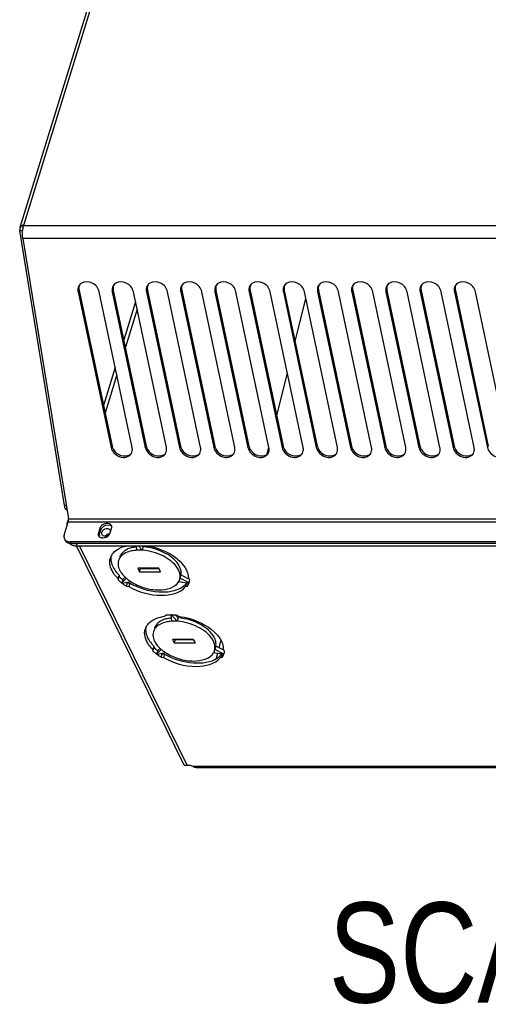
# Model space of a CAD drawing. Header units: millimetres. Extents: x 0 to 594, y 0 to 420.
# Tile 19 of 40: x 505 to 521, y 107 to 141. Entities that reach past the tile are written whole.
import ezdxf

# ---------------------------------------------------------------- set-up
doc = ezdxf.new("R2010")
doc.units = ezdxf.units.MM
doc.header["$LTSCALE"] = 32.67
doc.layers.get('0').update_dxf_attribs({"linetype": 'CONTINUOUS'})
doc.layers.add('02___PRT_ALL_AXES', color=7, linetype='CONTINUOUS')
doc.layers.add('ROUNDS', color=7, linetype='CONTINUOUS')
doc.styles.get("Standard").update_dxf_attribs({"font": 'txt', "width": 0.8})

msp = doc.modelspace()

# ---------------------------------------------------------------- linework, layer by layer
at = {"color": 9, "linetype": 'CONTINUOUS'}
for p, q in [((505.2017, 134.2194), (510.0382, 149.8702)), ((536.7117, 134.1918), (505.1932, 134.1918)), ((536.7082, 133.7518), (505.167, 133.7518)), ((507.1017, 131.8915), (507.1359, 131.9393)), ((508.2991, 131.8915), (508.3333, 131.9393)), ((509.4964, 131.8915), (509.5306, 131.9393)), ((510.6938, 131.8915), (510.728, 131.9393)), ((511.8912, 131.8915), (511.9254, 131.9393)), ((513.0886, 131.8915), (513.1228, 131.9393)), ((514.286, 131.8915), (514.3202, 131.9393)), ((515.4833, 131.8915), (515.5175, 131.9393)), ((516.6807, 131.8915), (516.7149, 131.9393)), ((517.8781, 131.8915), (517.9123, 131.9393)), ((519.0755, 131.8915), (519.1097, 131.9393)), ((520.2729, 131.8915), (520.3071, 131.9393)), ((508.2562, 126.4462), (508.2904, 126.494)), ((509.4536, 126.4462), (509.4878, 126.494)), ((510.6509, 126.4462), (510.6851, 126.494)), ((511.8483, 126.4462), (511.8825, 126.494)), ((513.0457, 126.4462), (513.0799, 126.494)), ((514.2431, 126.4462), (514.2773, 126.494)), ((515.4405, 126.4462), (515.4747, 126.494)), ((516.6378, 126.4462), (516.672, 126.494)), ((517.8352, 126.4462), (517.8694, 126.494)), ((519.0326, 126.4462), (519.0668, 126.494)), ((520.23, 126.4462), (520.2642, 126.494)), ((521.4274, 126.4462), (521.4616, 126.494)), ((506.7077, 123.7718), (506.7365, 123.7718)), ((506.7569, 123.8379), (539.2682, 123.8379)), ((506.7663, 123.9479), (539.2662, 123.9479)), ((507.8122, 123.4559), (507.8427, 123.3938)), ((507.8606, 123.6126), (507.8911, 123.5504)), ((507.1516, 122.9872), (510.9173, 115.3135)), ((508.6311, 121.7029), (508.6456, 121.6921)), ((510.9814, 121.6921), (510.9853, 121.7029)), ((510.3676, 120.5817), (510.3492, 120.5817)), ((509.8512, 119.2164), (509.8657, 119.2057)), ((512.2016, 119.2057), (512.2055, 119.2164)), ((543.4435, 115.2849), (511.1169, 115.2849))]:
    msp.add_line(p, q, dxfattribs=at)
at = {"color": 3, "linetype": 'CONTINUOUS'}
for p, q in [((505.0716, 134.1541), (509.9076, 149.8031)), ((505.0592, 134.1138), (505.0561, 134.0381)), ((505.1932, 134.1918), (505.2017, 134.2194)), ((505.167, 133.7518), (506.7663, 123.9479)), ((507.1017, 131.8915), (508.2562, 126.4462)), ((508.993, 126.4462), (507.8385, 131.8915)), ((508.2991, 131.8915), (509.4536, 126.4462)), ((510.1904, 126.4462), (509.0359, 131.8915)), ((509.4964, 131.8915), (510.6509, 126.4462)), ((511.3878, 126.4462), (510.2333, 131.8915)), ((510.6938, 131.8915), (511.8483, 126.4462)), ((512.5852, 126.4462), (511.4307, 131.8915)), ((511.8912, 131.8915), (513.0457, 126.4462)), ((513.7825, 126.4462), (512.628, 131.8915)), ((513.0886, 131.8915), (514.2431, 126.4462)), ((514.9799, 126.4462), (513.8254, 131.8915)), ((514.286, 131.8915), (515.4405, 126.4462)), ((516.1773, 126.4462), (515.0228, 131.8915)), ((515.4833, 131.8915), (516.6378, 126.4462)), ((517.3747, 126.4462), (516.2202, 131.8915)), ((516.6807, 131.8915), (517.8352, 126.4462)), ((518.5721, 126.4462), (517.4176, 131.8915)), ((517.8781, 131.8915), (519.0326, 126.4462)), ((519.7694, 126.4462), (518.6149, 131.8915)), ((519.0755, 131.8915), (520.23, 126.4462)), ((520.9668, 126.4462), (519.8123, 131.8915)), ((520.2729, 131.8915), (521.4274, 126.4462)), ((522.1642, 126.4462), (521.0097, 131.8915)), ((507.8606, 123.6126), (507.8122, 123.4559)), ((508.2266, 123.4559), (508.2751, 123.6126)), ((510.7988, 115.3563), (507.0587, 122.9778)), ((509.1366, 122.9872), (509.1497, 122.8475)), ((509.3433, 122.8475), (509.2193, 122.9872)), ((509.1877, 122.2165), (509.2487, 122.0922)), ((509.9246, 122.2165), (509.1877, 122.2165)), ((509.2487, 122.0922), (509.9856, 122.0922)), ((509.9856, 122.0922), (509.9246, 122.2165)), ((508.4974, 121.8607), (508.5022, 121.8094)), ((508.7911, 121.8644), (508.6311, 121.7029)), ((508.6456, 121.6921), (508.9434, 121.7512)), ((510.6255, 121.7512), (510.9814, 121.6921)), ((510.9853, 121.7029), (510.6668, 121.8644)), ((511.0097, 121.8094), (510.9642, 121.8607)), ((510.9853, 121.7029), (510.9911, 121.7203)), ((508.792, 121.594), (508.8748, 121.5803)), ((510.8619, 121.5803), (510.9312, 121.594)), ((510.1784, 120.5732), (510.1411, 120.5356)), ((510.3492, 120.5817), (510.3699, 120.361)), ((510.5635, 120.361), (510.3676, 120.5817)), ((510.6209, 120.5356), (510.5468, 120.5732)), ((510.4079, 119.7301), (510.4689, 119.6057)), ((511.1447, 119.7301), (510.4079, 119.7301)), ((510.4689, 119.6057), (511.2057, 119.6057)), ((511.2057, 119.6057), (511.1447, 119.7301)), ((509.7175, 119.3742), (509.7223, 119.3229)), ((510.0113, 119.3779), (509.8512, 119.2164)), ((509.8657, 119.2057), (510.1636, 119.2648)), ((511.8457, 119.2648), (512.2016, 119.2057)), ((512.2055, 119.2164), (511.887, 119.3779)), ((512.2299, 119.3229), (512.1843, 119.3742)), ((512.2055, 119.2164), (512.2113, 119.2339)), ((510.0122, 119.1076), (510.095, 119.0939)), ((512.0821, 119.0939), (512.1513, 119.1076)), ((511.2205, 115.2416), (543.4367, 115.2416))]:
    msp.add_line(p, q, dxfattribs=at)
at = {"color": 7, "linetype": 'CONTINUOUS'}
for p, q in [((505.0561, 134.0381), (505.1497, 134.035)), ((505.1547, 134.0843), (505.1497, 134.035)), ((505.1504, 134.2139), (505.1817, 134.1809)), ((507.1359, 131.9393), (508.2904, 126.494)), ((508.3333, 131.9393), (509.4878, 126.494)), ((509.5306, 131.9393), (510.6851, 126.494)), ((510.728, 131.9393), (511.8825, 126.494)), ((511.9254, 131.9393), (513.0799, 126.494)), ((513.1228, 131.9393), (514.2773, 126.494)), ((514.3202, 131.9393), (515.4747, 126.494)), ((515.5175, 131.9393), (516.672, 126.494)), ((516.7149, 131.9393), (517.8694, 126.494)), ((517.9123, 131.9393), (519.0668, 126.494)), ((519.1097, 131.9393), (520.2642, 126.494)), ((520.3071, 131.9393), (521.4616, 126.494)), ((507.8911, 123.5504), (507.8427, 123.3938)), ((509.3796, 122.965), (509.3606, 122.9864)), ((509.3796, 122.965), (509.3433, 122.8475)), ((508.5337, 121.9782), (508.4974, 121.8607)), ((508.5337, 121.9782), (508.5385, 121.9269)), ((509.2487, 122.0922), (509.285, 122.2097)), ((509.285, 122.2097), (509.9246, 122.2097)), ((510.7031, 121.9819), (510.6668, 121.8644)), ((510.9597, 121.8518), (510.7031, 121.9819)), ((508.5022, 121.8094), (508.5385, 121.9269)), ((508.6674, 121.8204), (508.6311, 121.7029)), ((508.7507, 121.9044), (508.6674, 121.8204)), ((508.792, 121.594), (508.8284, 121.7115)), ((508.8284, 121.7115), (508.9111, 121.6978)), ((508.9111, 121.6978), (508.8748, 121.5803)), ((510.8982, 121.6978), (510.8619, 121.5803)), ((510.9312, 121.594), (510.9632, 121.6977)), ((510.5998, 120.4785), (510.5138, 120.5754)), ((510.5998, 120.4785), (510.5635, 120.361)), ((510.4689, 119.6057), (510.5052, 119.7232)), ((510.5052, 119.7232), (511.1447, 119.7232)), ((509.7538, 119.4917), (509.7175, 119.3742)), ((509.7223, 119.3229), (509.7586, 119.4404)), ((509.7538, 119.4917), (509.7586, 119.4404)), ((509.8875, 119.3339), (509.8512, 119.2164)), ((509.9709, 119.418), (509.8875, 119.3339)), ((510.0122, 119.1076), (510.0485, 119.2251)), ((510.0485, 119.2251), (510.1313, 119.2114)), ((510.1313, 119.2114), (510.095, 119.0939)), ((511.9233, 119.4954), (511.887, 119.3779)), ((512.1798, 119.3654), (511.9233, 119.4954)), ((512.1184, 119.2114), (512.0821, 119.0939)), ((512.1513, 119.1076), (512.1834, 119.2113))]:
    msp.add_line(p, q, dxfattribs=at)
at = {"color": 3, "linetype": 'CONTINUOUS'}
for centre, radius, start, end in [((505.9565, 133.9484), 0.8016, 167.21908, 169.76674), ((507.4359, 131.9625), 0.3417, 183.94939, 192.00498), ((507.3584, 131.9712), 0.2628, 137.39767, 144.38779), ((508.6333, 131.9625), 0.3417, 183.94939, 192.00498), ((508.5558, 131.9712), 0.2628, 137.39767, 144.38779), ((509.8307, 131.9625), 0.3417, 183.94939, 192.00498), ((509.7531, 131.9712), 0.2628, 137.39767, 144.38779), ((511.0281, 131.9625), 0.3417, 183.94939, 192.00498), ((510.9505, 131.9712), 0.2628, 137.39767, 144.38779), ((512.2255, 131.9625), 0.3417, 183.94939, 192.00498), ((512.1479, 131.9712), 0.2628, 137.39767, 144.38779), ((513.4228, 131.9625), 0.3417, 183.94939, 192.00498), ((513.3453, 131.9712), 0.2628, 137.39767, 144.38779), ((514.6202, 131.9625), 0.3417, 183.94939, 192.00498), ((514.5426, 131.9712), 0.2628, 137.39767, 144.38779), ((515.8176, 131.9625), 0.3417, 183.94939, 192.00498), ((515.74, 131.9712), 0.2628, 137.39767, 144.38779), ((517.015, 131.9625), 0.3417, 183.94939, 192.00498), ((516.9374, 131.9712), 0.2628, 137.39767, 144.38779), ((518.2124, 131.9625), 0.3417, 183.94939, 192.00498), ((518.1348, 131.9712), 0.2628, 137.39767, 144.38779), ((519.4097, 131.9625), 0.3417, 183.94939, 192.00498), ((519.3322, 131.9712), 0.2628, 137.39767, 144.38779), ((520.6071, 131.9625), 0.3417, 183.94939, 192.00498), ((520.5295, 131.9712), 0.2628, 137.39767, 144.38779), ((508.7381, 126.3652), 0.2606, 324.40032, 330.46002), ((509.9354, 126.3652), 0.2606, 324.40032, 330.46002), ((511.1328, 126.3652), 0.2606, 324.40032, 330.46002), ((512.3302, 126.3652), 0.2606, 324.40032, 330.46002), ((513.5276, 126.3652), 0.2606, 324.40032, 330.46002), ((514.725, 126.3652), 0.2606, 324.40032, 330.46002), ((515.9223, 126.3652), 0.2606, 324.40032, 330.46002), ((517.1197, 126.3652), 0.2606, 324.40032, 330.46002), ((518.3171, 126.3652), 0.2606, 324.40032, 330.46002), ((519.5145, 126.3652), 0.2606, 324.40032, 330.46002), ((520.7119, 126.3652), 0.2606, 324.40032, 330.46002), ((508.1633, 123.6594), 0.1187, 9.98167, 40.99474), ((507.9264, 123.4096), 0.1212, 190.04187, 192.96144), ((507.9237, 123.4089), 0.1183, 192.92998, 222.87029), ((507.9542, 123.4563), 0.1754, 248.4694, 253.73834), ((508.6899, 122.4296), 0.482, 148.07809, 157.00944), ((508.6769, 122.4354), 0.4679, 157.04729, 162.81791), ((508.9113, 122.3503), 0.4186, 139.32843, 144.6713), ((510.2295, 121.9325), 0.4439, 6.32784, 9.4811), ((509.4463, 122.8241), 1.3523, 222.41309, 224.30608), ((509.4858, 122.8626), 1.4074, 224.30059, 225.38617), ((509.6255, 123.0401), 1.6663, 227.61191, 230.45099), ((509.692, 123.1199), 1.7702, 230.43548, 231.73984), ((509.722, 123.1578), 1.8185, 231.73649, 232.30665), ((509.7434, 123.1855), 1.8536, 232.3074, 233.12101), ((509.8119, 123.2788), 1.9692, 233.68143, 236.21849), ((509.8705, 123.3659), 2.0742, 236.20961, 237.76444), ((509.5915, 122.8011), 1.2322, 226.68547, 229.48775), ((509.9031, 123.4173), 2.1351, 237.76092, 238.64227), ((510.5064, 121.8744), 0.5089, 326.57378, 332.83251), ((510.5208, 121.8667), 0.4926, 332.8572, 335.91686), ((510.5268, 121.8641), 0.486, 335.91716, 339.2781), ((510.5299, 121.8628), 0.4827, 342.82927, 347.12135), ((510.5258, 121.8638), 0.4869, 347.12193, 350.11705), ((510.5187, 121.865), 0.4941, 350.11905, 353.53762), ((510.3557, 118.7247), 1.857, 90.2004, 95.47993), ((510.3576, 118.4995), 2.0822, 87.28085, 89.7253), ((510.3533, 118.4016), 2.1801, 85.78216, 87.2885), ((510.3493, 118.3461), 2.2358, 84.93274, 85.78519), ((509.8971, 119.9489), 0.4679, 157.04729, 162.81791), ((509.91, 119.9431), 0.482, 148.07809, 157.00944), ((510.1315, 119.8638), 0.4186, 139.32843, 144.6713), ((510.6664, 120.3377), 1.3523, 222.41309, 224.30608), ((510.706, 120.3761), 1.4074, 224.30059, 225.38617), ((510.8456, 120.5536), 1.6663, 227.61191, 230.45099), ((510.9122, 120.6334), 1.7702, 230.43548, 231.73984), ((510.9422, 120.6713), 1.8185, 231.73649, 232.30665), ((510.9636, 120.6991), 1.8536, 232.3074, 233.12101), ((511.032, 120.7923), 1.9692, 233.68143, 236.21849), ((510.8117, 120.3147), 1.2322, 226.68547, 229.48775), ((511.4497, 119.4461), 0.4439, 6.32784, 9.4811), ((511.747, 119.3776), 0.486, 335.91716, 339.2781), ((511.7501, 119.3764), 0.4827, 342.82927, 347.12135), ((511.746, 119.3773), 0.4869, 347.12193, 350.11705), ((511.7389, 119.3786), 0.4941, 350.11905, 353.53762), ((511.0907, 120.8794), 2.0742, 236.20961, 237.76444), ((511.1233, 120.9309), 2.1351, 237.76092, 238.64227), ((511.7266, 119.3879), 0.5089, 326.57378, 332.83251), ((511.741, 119.3803), 0.4926, 332.8572, 335.91686)]:
    msp.add_arc(centre, radius, start, end, dxfattribs=at)
at = {"color": 7, "linetype": 'CONTINUOUS'}
for centre, radius, start, end in [((508.6471, 126.5699), 0.3647, 192.00221, 196.8569), ((509.8445, 126.5699), 0.3647, 192.00221, 196.8569), ((511.0419, 126.5699), 0.3647, 192.00221, 196.8569), ((512.2393, 126.5699), 0.3647, 192.00221, 196.8569), ((513.4366, 126.5699), 0.3647, 192.00221, 196.8569), ((514.634, 126.5699), 0.3647, 192.00221, 196.8569), ((515.8314, 126.5699), 0.3647, 192.00221, 196.8569), ((517.0288, 126.5699), 0.3647, 192.00221, 196.8569), ((518.2262, 126.5699), 0.3647, 192.00221, 196.8569), ((519.4235, 126.5699), 0.3647, 192.00221, 196.8569), ((520.6209, 126.5699), 0.3647, 192.00221, 196.8569), ((509.2776, 121.3111), 1.657, 86.03363, 86.46978), ((508.7298, 122.5506), 0.4846, 172.26969, 176.92253), ((509.4638, 122.9231), 1.3259, 219.93613, 225.4531), ((510.2273, 122.0431), 0.483, 9.53775, 15.99768), ((509.6218, 123.113), 1.6064, 227.59222, 228.02754), ((509.6505, 123.145), 1.6494, 228.03128, 229.32164), ((509.6892, 123.19), 1.7088, 229.32051, 230.43418), ((509.7507, 123.2651), 1.8058, 230.44856, 233.13648), ((509.9424, 123.5396), 2.1408, 237.99905, 238.64159), ((509.9743, 123.5682), 2.1514, 240.38528, 240.53623), ((509.9808, 123.5797), 2.1647, 240.53641, 240.86399), ((510.4298, 122.068), 0.5971, 311.67923, 317.42468), ((510.4671, 122.0334), 0.5463, 317.44713, 322.09556), ((510.4978, 118.8247), 1.657, 86.03363, 86.46978), ((509.95, 120.0641), 0.4846, 172.26969, 176.92253), ((510.6839, 120.4366), 1.3259, 219.93613, 225.4531), ((511.4475, 119.5567), 0.483, 9.53775, 15.99768), ((510.842, 120.6265), 1.6064, 227.59222, 228.02754), ((510.8707, 120.6586), 1.6494, 228.03128, 229.32164), ((510.9094, 120.7036), 1.7088, 229.32051, 230.43418), ((510.9709, 120.7787), 1.8058, 230.44856, 233.13648), ((511.1626, 121.0532), 2.1408, 237.99905, 238.64159), ((511.1944, 121.0817), 2.1514, 240.38528, 240.53623), ((511.201, 121.0933), 2.1647, 240.53641, 240.86399), ((511.6873, 119.547), 0.5463, 317.44713, 322.09556), ((511.65, 119.5815), 0.5971, 311.67923, 317.42468)]:
    msp.add_arc(centre, radius, start, end, dxfattribs=at)
at = {"color": 9, "linetype": 'CONTINUOUS'}
for centre, radius, start, end in [((509.6919, 122.9204), 1.388, 229.53506, 234.70145), ((509.7798, 123.0423), 1.5383, 234.65489, 237.06611), ((510.9121, 120.4339), 1.388, 229.53506, 234.70145), ((510.9999, 120.5558), 1.5383, 234.65489, 237.06611)]:
    msp.add_arc(centre, radius, start, end, dxfattribs=at)
at = {"color": 3, "linetype": 'CONTINUOUS'}
for points in [[(505.0908, 134.1691), (505.0767, 134.1533), (505.0655, 134.1341), (505.0592, 134.1138)], [(505.1504, 134.2139), (505.1283, 134.2027), (505.1073, 134.1877), (505.0908, 134.1691)], [(505.167, 133.7518), (505.1465, 133.863), (505.1475, 133.9796), (505.1676, 134.0908)], [(505.1747, 134.1257), (505.1798, 134.148), (505.1858, 134.1701), (505.1932, 134.1918)], [(507.0984, 132.0116), (507.0944, 131.9877), (507.0934, 131.9632), (507.095, 131.939)], [(507.1448, 132.1242), (507.1211, 132.0912), (507.1052, 132.0516), (507.0984, 132.0116)], [(507.2214, 132.1957), (507.2007, 132.1828), (507.1815, 132.167), (507.165, 132.149)], [(508.2958, 132.0116), (508.2918, 131.9877), (508.2907, 131.9632), (508.2924, 131.939)], [(508.3421, 132.1242), (508.3185, 132.0912), (508.3026, 132.0516), (508.2958, 132.0116)], [(508.4188, 132.1957), (508.3981, 132.1828), (508.3789, 132.167), (508.3623, 132.149)], [(509.4932, 132.0116), (509.4891, 131.9877), (509.4881, 131.9632), (509.4898, 131.939)], [(509.5395, 132.1242), (509.5159, 132.0912), (509.4999, 132.0516), (509.4932, 132.0116)], [(509.6161, 132.1957), (509.5954, 132.1828), (509.5762, 132.167), (509.5597, 132.149)], [(510.6906, 132.0116), (510.6865, 131.9877), (510.6855, 131.9632), (510.6872, 131.939)], [(510.7369, 132.1242), (510.7133, 132.0912), (510.6973, 132.0516), (510.6906, 132.0116)], [(510.8135, 132.1957), (510.7928, 132.1828), (510.7736, 132.167), (510.7571, 132.149)], [(511.8879, 132.0116), (511.8839, 131.9877), (511.8829, 131.9632), (511.8845, 131.939)], [(511.9343, 132.1242), (511.9107, 132.0912), (511.8947, 132.0516), (511.8879, 132.0116)], [(512.0109, 132.1957), (511.9902, 132.1828), (511.971, 132.167), (511.9545, 132.149)], [(513.0853, 132.0116), (513.0813, 131.9877), (513.0803, 131.9632), (513.0819, 131.939)], [(513.1317, 132.1242), (513.108, 132.0912), (513.0921, 132.0516), (513.0853, 132.0116)], [(513.2083, 132.1957), (513.1876, 132.1828), (513.1684, 132.167), (513.1519, 132.149)], [(514.2827, 132.0116), (514.2787, 131.9877), (514.2776, 131.9632), (514.2793, 131.939)], [(514.329, 132.1242), (514.3054, 132.0912), (514.2895, 132.0516), (514.2827, 132.0116)], [(514.4057, 132.1957), (514.385, 132.1828), (514.3658, 132.167), (514.3492, 132.149)], [(515.4801, 132.0116), (515.476, 131.9877), (515.475, 131.9632), (515.4767, 131.939)], [(515.5264, 132.1242), (515.5028, 132.0912), (515.4868, 132.0516), (515.4801, 132.0116)], [(515.603, 132.1957), (515.5823, 132.1828), (515.5631, 132.167), (515.5466, 132.149)], [(516.6775, 132.0116), (516.6734, 131.9877), (516.6724, 131.9632), (516.6741, 131.939)], [(516.7238, 132.1242), (516.7002, 132.0912), (516.6842, 132.0516), (516.6775, 132.0116)], [(516.8004, 132.1957), (516.7797, 132.1828), (516.7605, 132.167), (516.744, 132.149)], [(517.8748, 132.0116), (517.8708, 131.9877), (517.8698, 131.9632), (517.8714, 131.939)], [(517.9212, 132.1242), (517.8976, 132.0912), (517.8816, 132.0516), (517.8748, 132.0116)], [(517.9978, 132.1957), (517.9771, 132.1828), (517.9579, 132.167), (517.9414, 132.149)], [(519.0722, 132.0116), (519.0682, 131.9877), (519.0672, 131.9632), (519.0688, 131.939)], [(519.1186, 132.1242), (519.0949, 132.0912), (519.079, 132.0516), (519.0722, 132.0116)], [(519.1952, 132.1957), (519.1745, 132.1828), (519.1553, 132.167), (519.1388, 132.149)], [(520.2696, 132.0116), (520.2656, 131.9877), (520.2645, 131.9632), (520.2662, 131.939)], [(520.3159, 132.1242), (520.2923, 132.0912), (520.2764, 132.0516), (520.2696, 132.0116)], [(520.3926, 132.1957), (520.3718, 132.1828), (520.3527, 132.167), (520.3361, 132.149)], [(508.9963, 126.3261), (509.003, 126.3656), (509.0013, 126.407), (508.993, 126.4462)], [(510.1937, 126.3261), (510.2003, 126.3656), (510.1987, 126.407), (510.1904, 126.4462)], [(511.391, 126.3261), (511.3977, 126.3656), (511.3961, 126.407), (511.3878, 126.4462)], [(512.5884, 126.3261), (512.5951, 126.3656), (512.5935, 126.407), (512.5852, 126.4462)], [(513.7858, 126.3261), (513.7925, 126.3656), (513.7909, 126.407), (513.7825, 126.4462)], [(514.9832, 126.3261), (514.9899, 126.3656), (514.9882, 126.407), (514.9799, 126.4462)], [(516.1806, 126.3261), (516.1872, 126.3656), (516.1856, 126.407), (516.1773, 126.4462)], [(517.3779, 126.3261), (517.3846, 126.3656), (517.383, 126.407), (517.3747, 126.4462)], [(518.5753, 126.3261), (518.582, 126.3656), (518.5804, 126.407), (518.5721, 126.4462)], [(519.7727, 126.3261), (519.7794, 126.3656), (519.7778, 126.407), (519.7694, 126.4462)], [(520.9701, 126.3261), (520.9768, 126.3656), (520.9751, 126.407), (520.9668, 126.4462)], [(508.9648, 126.2367), (508.9803, 126.2642), (508.991, 126.2949), (508.9963, 126.3261)], [(510.1622, 126.2367), (510.1777, 126.2642), (510.1884, 126.2949), (510.1937, 126.3261)], [(511.3595, 126.2367), (511.3751, 126.2642), (511.3858, 126.2949), (511.391, 126.3261)], [(512.5569, 126.2367), (512.5725, 126.2642), (512.5832, 126.2949), (512.5884, 126.3261)], [(513.7543, 126.2367), (513.7699, 126.2642), (513.7805, 126.2949), (513.7858, 126.3261)], [(514.9517, 126.2367), (514.9672, 126.2642), (514.9779, 126.2949), (514.9832, 126.3261)], [(516.1491, 126.2367), (516.1646, 126.2642), (516.1753, 126.2949), (516.1806, 126.3261)], [(517.3464, 126.2367), (517.362, 126.2642), (517.3727, 126.2949), (517.3779, 126.3261)], [(518.5438, 126.2367), (518.5594, 126.2642), (518.5701, 126.2949), (518.5753, 126.3261)], [(519.7412, 126.2367), (519.7568, 126.2642), (519.7674, 126.2949), (519.7727, 126.3261)], [(520.9386, 126.2367), (520.9541, 126.2642), (520.9648, 126.2949), (520.9701, 126.3261)], [(506.7077, 123.7718), (506.6994, 123.7452), (506.6992, 123.7139), (506.7102, 123.6884)], [(506.7569, 123.8379), (506.7655, 123.861), (506.7688, 123.8863), (506.7689, 123.9109)], [(508.2751, 123.6126), (508.2817, 123.6341), (508.2841, 123.6579), (508.2801, 123.6801)], [(507.8122, 123.4559), (507.8055, 123.4344), (507.8032, 123.4107), (507.8071, 123.3885)], [(507.837, 123.3284), (507.8514, 123.3128), (507.8701, 123.3009), (507.8898, 123.2931)], [(507.9649, 123.2797), (508.0483, 123.2797), (508.1382, 123.3233), (508.19, 123.3885)], [(508.19, 123.3885), (508.2059, 123.4085), (508.2191, 123.4315), (508.2266, 123.4559)], [(507.905, 123.2879), (507.9244, 123.2822), (507.9448, 123.2797), (507.9649, 123.2797)], [(508.5698, 122.5923), (508.5468, 122.5597), (508.5284, 122.5232), (508.5166, 122.485)], [(508.5551, 122.1543), (508.5748, 122.1142), (508.5987, 122.0759), (508.6253, 122.0399)], [(508.6253, 122.0399), (508.6612, 121.9912), (508.7023, 121.9461), (508.7463, 121.9046)], [(510.6182, 122.1543), (510.6074, 122.1764), (510.5953, 122.1979), (510.5822, 122.2188)], [(510.6674, 122.0057), (510.6588, 122.0571), (510.6412, 122.1075), (510.6182, 122.1543)], [(510.6668, 121.8644), (510.674, 121.9027), (510.6751, 121.9426), (510.6708, 121.9815)], [(509.79, 120.1059), (509.7669, 120.0733), (509.7485, 120.0367), (509.7367, 119.9986)], [(509.7752, 119.6679), (509.7949, 119.6277), (509.8189, 119.5895), (509.8454, 119.5535)], [(509.8454, 119.5535), (509.8813, 119.5048), (509.9224, 119.4597), (509.9664, 119.4182)], [(511.8384, 119.6679), (511.8276, 119.69), (511.8154, 119.7115), (511.8023, 119.7323)], [(511.8876, 119.5192), (511.879, 119.5707), (511.8614, 119.621), (511.8384, 119.6679)], [(511.887, 119.3779), (511.8942, 119.4163), (511.8952, 119.4562), (511.8909, 119.495)], [(510.9173, 115.3135), (510.8957, 115.312), (510.8734, 115.3131), (510.8525, 115.3189)], [(511.2205, 115.2416), (511.1831, 115.2416), (511.1476, 115.2636), (511.1169, 115.2849)]]:
    msp.add_open_spline(points, degree=3, dxfattribs=at)
for points, knots in [([(505.1667, 134.2169), (505.1643, 134.2164), (505.1598, 134.2151), (505.1556, 134.213), (505.1537, 134.2118)], [0, 0, 0, 0, 0.5155872, 1, 1, 1, 1]), ([(505.2017, 134.2194), (505.1957, 134.2194), (505.1839, 134.2194), (505.1722, 134.2182), (505.1667, 134.2169)], [0, 0, 0, 0, 0.5163846, 1, 1, 1, 1]), ([(507.8385, 131.8915), (507.8114, 132.0196), (507.6269, 132.2436), (507.3256, 132.2607), (507.2214, 132.1957)], [0, 0, 0, 0, 0.5161162, 1, 1, 1, 1]), ([(509.0359, 131.8915), (509.0087, 132.0196), (508.8242, 132.2436), (508.523, 132.2607), (508.4188, 132.1957)], [0, 0, 0, 0, 0.5161162, 1, 1, 1, 1]), ([(510.2333, 131.8915), (510.2061, 132.0196), (510.0216, 132.2436), (509.7204, 132.2607), (509.6161, 132.1957)], [0, 0, 0, 0, 0.5161162, 1, 1, 1, 1]), ([(511.4307, 131.8915), (511.4035, 132.0196), (511.219, 132.2436), (510.9177, 132.2607), (510.8135, 132.1957)], [0, 0, 0, 0, 0.5161162, 1, 1, 1, 1]), ([(512.628, 131.8915), (512.6009, 132.0196), (512.4164, 132.2436), (512.1151, 132.2607), (512.0109, 132.1957)], [0, 0, 0, 0, 0.5161162, 1, 1, 1, 1]), ([(513.8254, 131.8915), (513.7983, 132.0196), (513.6138, 132.2436), (513.3125, 132.2607), (513.2083, 132.1957)], [0, 0, 0, 0, 0.5161162, 1, 1, 1, 1]), ([(515.0228, 131.8915), (514.9956, 132.0196), (514.8111, 132.2436), (514.5099, 132.2607), (514.4057, 132.1957)], [0, 0, 0, 0, 0.5161162, 1, 1, 1, 1]), ([(516.2202, 131.8915), (516.193, 132.0196), (516.0085, 132.2436), (515.7073, 132.2607), (515.603, 132.1957)], [0, 0, 0, 0, 0.5161162, 1, 1, 1, 1]), ([(517.4176, 131.8915), (517.3904, 132.0196), (517.2059, 132.2436), (516.9046, 132.2607), (516.8004, 132.1957)], [0, 0, 0, 0, 0.5161162, 1, 1, 1, 1]), ([(518.6149, 131.8915), (518.5878, 132.0196), (518.4033, 132.2436), (518.102, 132.2607), (517.9978, 132.1957)], [0, 0, 0, 0, 0.5161162, 1, 1, 1, 1]), ([(519.8123, 131.8915), (519.7852, 132.0196), (519.6007, 132.2436), (519.2994, 132.2607), (519.1952, 132.1957)], [0, 0, 0, 0, 0.5161162, 1, 1, 1, 1]), ([(521.0097, 131.8915), (520.9825, 132.0196), (520.798, 132.2436), (520.4968, 132.2607), (520.3926, 132.1957)], [0, 0, 0, 0, 0.5161162, 1, 1, 1, 1]), ([(508.2562, 126.4462), (508.2873, 126.2995), (508.4811, 126.1053), (508.7804, 126.08), (508.9117, 126.1601), (508.9499, 126.2135)], [0, 0, 0, 0, 0.517889, 0.7732392, 1, 1, 1, 1]), ([(509.4536, 126.4462), (509.4847, 126.2995), (509.6785, 126.1053), (509.9778, 126.08), (510.1091, 126.1601), (510.1473, 126.2135)], [0, 0, 0, 0, 0.517889, 0.7732392, 1, 1, 1, 1]), ([(510.6509, 126.4462), (510.6821, 126.2995), (510.8758, 126.1053), (511.1752, 126.08), (511.3065, 126.1601), (511.3447, 126.2135)], [0, 0, 0, 0, 0.517889, 0.7732392, 1, 1, 1, 1]), ([(511.8483, 126.4462), (511.8794, 126.2995), (512.0732, 126.1053), (512.3726, 126.08), (512.5038, 126.1601), (512.5421, 126.2135)], [0, 0, 0, 0, 0.517889, 0.7732392, 1, 1, 1, 1]), ([(513.0457, 126.4462), (513.0768, 126.2995), (513.2706, 126.1053), (513.57, 126.08), (513.7012, 126.1601), (513.7395, 126.2135)], [0, 0, 0, 0, 0.517889, 0.7732392, 1, 1, 1, 1]), ([(514.2431, 126.4462), (514.2742, 126.2995), (514.468, 126.1053), (514.7673, 126.08), (514.8986, 126.1601), (514.9368, 126.2135)], [0, 0, 0, 0, 0.517889, 0.7732392, 1, 1, 1, 1]), ([(515.4405, 126.4462), (515.4716, 126.2995), (515.6654, 126.1053), (515.9647, 126.08), (516.096, 126.1601), (516.1342, 126.2135)], [0, 0, 0, 0, 0.517889, 0.7732392, 1, 1, 1, 1]), ([(516.6378, 126.4462), (516.669, 126.2995), (516.8627, 126.1053), (517.1621, 126.08), (517.2934, 126.1601), (517.3316, 126.2135)], [0, 0, 0, 0, 0.517889, 0.7732392, 1, 1, 1, 1]), ([(517.8352, 126.4462), (517.8663, 126.2995), (518.0601, 126.1053), (518.3595, 126.08), (518.4907, 126.1601), (518.529, 126.2135)], [0, 0, 0, 0, 0.517889, 0.7732392, 1, 1, 1, 1]), ([(519.0326, 126.4462), (519.0637, 126.2995), (519.2575, 126.1053), (519.5569, 126.08), (519.6881, 126.1601), (519.7264, 126.2135)], [0, 0, 0, 0, 0.517889, 0.7732392, 1, 1, 1, 1]), ([(520.23, 126.4462), (520.2611, 126.2995), (520.4549, 126.1053), (520.7542, 126.08), (520.8855, 126.1601), (520.9237, 126.2135)], [0, 0, 0, 0, 0.517889, 0.7732392, 1, 1, 1, 1]), ([(521.4274, 126.4462), (521.4585, 126.2995), (521.6523, 126.1053), (521.9516, 126.08), (522.0829, 126.1601), (522.1211, 126.2135)], [0, 0, 0, 0, 0.517889, 0.7732392, 1, 1, 1, 1]), ([(506.7689, 123.9109), (506.769, 123.9173), (506.7686, 123.9296), (506.7672, 123.9419), (506.7663, 123.9479)], [0, 0, 0, 0, 0.5138143, 1, 1, 1, 1]), ([(508.2529, 123.7372), (508.2054, 123.792), (508.0159, 123.805), (507.8843, 123.6895), (507.8606, 123.6126)], [0, 0, 0, 0, 0.473842, 1, 1, 1, 1]), ([(508.2807, 122.6844), (508.3037, 122.7213), (508.4294, 122.874), (508.6216, 122.9571), (508.7694, 122.9935)], [0, 0, 0, 0, 0.2220863, 1, 1, 1, 1]), ([(509.5803, 122.9935), (509.6983, 122.9701), (510.1303, 122.8499), (510.5449, 122.6115), (510.7576, 122.36)], [0, 0, 0, 0, 0.2676091, 1, 1, 1, 1]), ([(509.1497, 122.8475), (509.0909, 122.8436), (508.8919, 122.8183), (508.6873, 122.7319), (508.5939, 122.6231)], [0, 0, 0, 0, 0.2910924, 1, 1, 1, 1]), ([(510.5822, 122.2188), (510.4645, 122.4059), (510.0618, 122.7028), (509.5958, 122.8319), (509.3433, 122.8475)], [0, 0, 0, 0, 0.4663803, 1, 1, 1, 1]), ([(508.4479, 121.9121), (508.4005, 121.9639), (508.2536, 122.1474), (508.1805, 122.4137), (508.23, 122.5736)], [0, 0, 0, 0, 0.2956373, 1, 1, 1, 1]), ([(508.5166, 122.485), (508.4925, 122.407), (508.4988, 122.2858), (508.5415, 122.182), (508.5551, 122.1543)], [0, 0, 0, 0, 0.7259635, 1, 1, 1, 1]), ([(510.7576, 122.36), (510.791, 122.3206), (510.8997, 122.1755), (510.9683, 121.9911), (510.9642, 121.8607)], [0, 0, 0, 0, 0.2836416, 1, 1, 1, 1]), ([(508.9434, 121.7512), (509.089, 121.6569), (509.4148, 121.5155), (509.9864, 121.4129), (510.5021, 121.5314), (510.6255, 121.7512)], [0, 0, 0, 0, 0.2900279, 0.5783596, 1, 1, 1, 1]), ([(508.8748, 121.5803), (509.2185, 121.385), (509.8875, 121.1808), (510.6783, 121.3443), (510.8619, 121.5803)], [0, 0, 0, 0, 0.5693814, 1, 1, 1, 1]), ([(509.5009, 120.198), (509.5289, 120.2431), (509.6938, 120.431), (509.9499, 120.51), (510.1411, 120.5356)], [0, 0, 0, 0, 0.2157788, 1, 1, 1, 1]), ([(510.3699, 120.361), (510.3111, 120.3572), (510.1121, 120.3319), (509.9075, 120.2455), (509.814, 120.1366)], [0, 0, 0, 0, 0.2910924, 1, 1, 1, 1]), ([(511.8023, 119.7323), (511.6847, 119.9195), (511.2819, 120.2163), (510.816, 120.3455), (510.5635, 120.361)], [0, 0, 0, 0, 0.4663803, 1, 1, 1, 1]), ([(510.6209, 120.5356), (510.7544, 120.5198), (511.2508, 120.4153), (511.7359, 120.1595), (511.9778, 119.8736)], [0, 0, 0, 0, 0.2642775, 1, 1, 1, 1]), ([(509.668, 119.4256), (509.6207, 119.4775), (509.4737, 119.6609), (509.4007, 119.9273), (509.4501, 120.0872)], [0, 0, 0, 0, 0.2956373, 1, 1, 1, 1]), ([(509.7367, 119.9986), (509.7126, 119.9206), (509.719, 119.7994), (509.7617, 119.6956), (509.7752, 119.6679)], [0, 0, 0, 0, 0.7259635, 1, 1, 1, 1]), ([(511.9778, 119.8736), (512.0111, 119.8341), (512.1199, 119.689), (512.1885, 119.5047), (512.1843, 119.3742)], [0, 0, 0, 0, 0.2836416, 1, 1, 1, 1]), ([(510.1636, 119.2648), (510.3091, 119.1705), (510.635, 119.0291), (511.2065, 118.9265), (511.7222, 119.045), (511.8457, 119.2648)], [0, 0, 0, 0, 0.2900279, 0.5783596, 1, 1, 1, 1]), ([(510.095, 119.0939), (510.4386, 118.8985), (511.1076, 118.6943), (511.8985, 118.8579), (512.0821, 119.0939)], [0, 0, 0, 0, 0.5693814, 1, 1, 1, 1]), ([(510.8083, 115.343), (510.8064, 115.345), (510.8028, 115.3492), (510.8, 115.3539), (510.7988, 115.3562)], [0, 0, 0, 0, 0.5158065, 1, 1, 1, 1]), ([(510.8525, 115.3189), (510.8436, 115.3213), (510.8277, 115.3274), (510.8137, 115.3374), (510.8083, 115.343)], [0, 0, 0, 0, 0.5420429, 1, 1, 1, 1])]:
    msp.add_open_spline(points, degree=3, knots=knots, dxfattribs=at)
at = {"color": 7, "linetype": 'CONTINUOUS'}
for points in [[(505.1733, 134.1213), (505.1652, 134.1101), (505.1588, 134.0975), (505.1547, 134.0843)], [(507.1326, 132.0594), (507.1259, 132.0199), (507.1276, 131.9785), (507.1359, 131.9393)], [(507.1641, 132.1488), (507.1486, 132.1213), (507.1379, 132.0906), (507.1326, 132.0594)], [(508.33, 132.0594), (508.3233, 132.0199), (508.325, 131.9785), (508.3333, 131.9393)], [(508.3615, 132.1488), (508.3459, 132.1213), (508.3353, 132.0906), (508.33, 132.0594)], [(509.5274, 132.0594), (509.5207, 132.0199), (509.5223, 131.9785), (509.5306, 131.9393)], [(509.5589, 132.1488), (509.5433, 132.1213), (509.5327, 132.0906), (509.5274, 132.0594)], [(510.7248, 132.0594), (510.7181, 132.0199), (510.7197, 131.9785), (510.728, 131.9393)], [(510.7563, 132.1488), (510.7407, 132.1213), (510.73, 132.0906), (510.7248, 132.0594)], [(511.9221, 132.0594), (511.9155, 132.0199), (511.9171, 131.9785), (511.9254, 131.9393)], [(511.9537, 132.1488), (511.9381, 132.1213), (511.9274, 132.0906), (511.9221, 132.0594)], [(513.1195, 132.0594), (513.1128, 132.0199), (513.1145, 131.9785), (513.1228, 131.9393)], [(513.151, 132.1488), (513.1355, 132.1213), (513.1248, 132.0906), (513.1195, 132.0594)], [(514.3169, 132.0594), (514.3102, 132.0199), (514.3118, 131.9785), (514.3202, 131.9393)], [(514.3484, 132.1488), (514.3328, 132.1213), (514.3222, 132.0906), (514.3169, 132.0594)], [(515.5143, 132.0594), (515.5076, 132.0199), (515.5092, 131.9785), (515.5175, 131.9393)], [(515.5458, 132.1488), (515.5302, 132.1213), (515.5195, 132.0906), (515.5143, 132.0594)], [(516.7117, 132.0594), (516.705, 132.0199), (516.7066, 131.9785), (516.7149, 131.9393)], [(516.7432, 132.1488), (516.7276, 132.1213), (516.7169, 132.0906), (516.7117, 132.0594)], [(517.909, 132.0594), (517.9024, 132.0199), (517.904, 131.9785), (517.9123, 131.9393)], [(517.9405, 132.1488), (517.925, 132.1213), (517.9143, 132.0906), (517.909, 132.0594)], [(519.1064, 132.0594), (519.0997, 132.0199), (519.1014, 131.9785), (519.1097, 131.9393)], [(519.1379, 132.1488), (519.1224, 132.1213), (519.1117, 132.0906), (519.1064, 132.0594)], [(520.3038, 132.0594), (520.2971, 132.0199), (520.2987, 131.9785), (520.3071, 131.9393)], [(520.3353, 132.1488), (520.3197, 132.1213), (520.3091, 132.0906), (520.3038, 132.0594)], [(508.2981, 126.4641), (508.3076, 126.4326), (508.3213, 126.4022), (508.3381, 126.3739)], [(509.4955, 126.4641), (509.505, 126.4326), (509.5187, 126.4022), (509.5355, 126.3739)], [(510.6928, 126.4641), (510.7024, 126.4326), (510.716, 126.4022), (510.7328, 126.3739)], [(511.8902, 126.4641), (511.8997, 126.4326), (511.9134, 126.4022), (511.9302, 126.3739)], [(513.0876, 126.4641), (513.0971, 126.4326), (513.1108, 126.4022), (513.1276, 126.3739)], [(514.285, 126.4641), (514.2945, 126.4326), (514.3082, 126.4022), (514.325, 126.3739)], [(515.4824, 126.4641), (515.4919, 126.4326), (515.5056, 126.4022), (515.5224, 126.3739)], [(516.6797, 126.4641), (516.6893, 126.4326), (516.7029, 126.4022), (516.7197, 126.3739)], [(517.8771, 126.4641), (517.8866, 126.4326), (517.9003, 126.4022), (517.9171, 126.3739)], [(519.0745, 126.4641), (519.084, 126.4326), (519.0977, 126.4022), (519.1145, 126.3739)], [(520.2719, 126.4641), (520.2814, 126.4326), (520.2951, 126.4022), (520.3119, 126.3739)], [(508.9075, 126.1898), (508.9282, 126.2027), (508.9474, 126.2185), (508.9639, 126.2365)], [(510.1049, 126.1898), (510.1256, 126.2027), (510.1448, 126.2185), (510.1613, 126.2365)], [(511.3023, 126.1898), (511.323, 126.2027), (511.3422, 126.2185), (511.3587, 126.2365)], [(512.4997, 126.1898), (512.5204, 126.2027), (512.5396, 126.2185), (512.5561, 126.2365)], [(513.697, 126.1898), (513.7178, 126.2027), (513.7369, 126.2185), (513.7535, 126.2365)], [(514.8944, 126.1898), (514.9151, 126.2027), (514.9343, 126.2185), (514.9508, 126.2365)], [(516.0918, 126.1898), (516.1125, 126.2027), (516.1317, 126.2185), (516.1482, 126.2365)], [(517.2892, 126.1898), (517.3099, 126.2027), (517.3291, 126.2185), (517.3456, 126.2365)], [(518.4866, 126.1898), (518.5073, 126.2027), (518.5265, 126.2185), (518.543, 126.2365)], [(519.6839, 126.1898), (519.7047, 126.2027), (519.7238, 126.2185), (519.7404, 126.2365)], [(520.8813, 126.1898), (520.902, 126.2027), (520.9212, 126.2185), (520.9377, 126.2365)], [(508.2279, 123.7133), (508.1303, 123.7519), (507.9931, 123.7001), (507.9277, 123.6179)], [(508.2834, 123.6751), (508.2687, 123.692), (508.2488, 123.705), (508.2279, 123.7133)], [(507.8427, 123.3938), (507.836, 123.3722), (507.8337, 123.3485), (507.8376, 123.3263)], [(507.9065, 123.5863), (507.9002, 123.5749), (507.8949, 123.5629), (507.8911, 123.5504)], [(509.1296, 122.9601), (509.0714, 122.9537), (509.0133, 122.9435), (508.9568, 122.9282)], [(510.6917, 122.1762), (510.6823, 122.2091), (510.6696, 122.2412), (510.6545, 122.2718)], [(510.7031, 121.9819), (510.7118, 122.0281), (510.7115, 122.0767), (510.7037, 122.1232)], [(510.7569, 121.5675), (510.7814, 121.5842), (510.8049, 121.6023), (510.8269, 121.622)], [(510.3497, 120.4736), (510.2915, 120.4673), (510.2335, 120.457), (510.177, 120.4417)], [(511.9118, 119.6898), (511.9025, 119.7227), (511.8898, 119.7547), (511.8747, 119.7854)], [(511.9233, 119.4954), (511.932, 119.5417), (511.9316, 119.5903), (511.9239, 119.6367)], [(511.9771, 119.0811), (512.0015, 119.0977), (512.025, 119.1159), (512.0471, 119.1355)]]:
    msp.add_open_spline(points, degree=3, dxfattribs=at)
for points, knots in [([(508.3381, 126.3739), (508.3955, 126.277), (508.5761, 126.1282), (508.821, 126.1359), (508.9075, 126.1898)], [0, 0, 0, 0, 0.5248896, 1, 1, 1, 1]), ([(509.5355, 126.3739), (509.5929, 126.277), (509.7734, 126.1282), (510.0184, 126.1359), (510.1049, 126.1898)], [0, 0, 0, 0, 0.5248896, 1, 1, 1, 1]), ([(510.7328, 126.3739), (510.7903, 126.277), (510.9708, 126.1282), (511.2158, 126.1359), (511.3023, 126.1898)], [0, 0, 0, 0, 0.5248896, 1, 1, 1, 1]), ([(511.9302, 126.3739), (511.9877, 126.277), (512.1682, 126.1282), (512.4132, 126.1359), (512.4997, 126.1898)], [0, 0, 0, 0, 0.5248896, 1, 1, 1, 1]), ([(513.1276, 126.3739), (513.1851, 126.277), (513.3656, 126.1282), (513.6105, 126.1359), (513.697, 126.1898)], [0, 0, 0, 0, 0.5248896, 1, 1, 1, 1]), ([(514.325, 126.3739), (514.3824, 126.277), (514.5629, 126.1282), (514.8079, 126.1359), (514.8944, 126.1898)], [0, 0, 0, 0, 0.5248896, 1, 1, 1, 1]), ([(515.5224, 126.3739), (515.5798, 126.277), (515.7603, 126.1282), (516.0053, 126.1359), (516.0918, 126.1898)], [0, 0, 0, 0, 0.5248896, 1, 1, 1, 1]), ([(516.7197, 126.3739), (516.7772, 126.277), (516.9577, 126.1282), (517.2027, 126.1359), (517.2892, 126.1898)], [0, 0, 0, 0, 0.5248896, 1, 1, 1, 1]), ([(517.9171, 126.3739), (517.9746, 126.277), (518.1551, 126.1282), (518.4, 126.1359), (518.4866, 126.1898)], [0, 0, 0, 0, 0.5248896, 1, 1, 1, 1]), ([(519.1145, 126.3739), (519.1719, 126.277), (519.3525, 126.1282), (519.5974, 126.1359), (519.6839, 126.1898)], [0, 0, 0, 0, 0.5248896, 1, 1, 1, 1]), ([(520.3119, 126.3739), (520.3693, 126.277), (520.5498, 126.1282), (520.7948, 126.1359), (520.8813, 126.1898)], [0, 0, 0, 0, 0.5248896, 1, 1, 1, 1]), ([(507.9277, 123.6179), (507.9237, 123.6129), (507.9162, 123.6026), (507.9096, 123.5918), (507.9065, 123.5863)], [0, 0, 0, 0, 0.5067065, 1, 1, 1, 1]), ([(508.9568, 122.9282), (508.9068, 122.9147), (508.7411, 122.8579), (508.5898, 122.722), (508.5529, 122.6025)], [0, 0, 0, 0, 0.2928853, 1, 1, 1, 1]), ([(510.6545, 122.2718), (510.555, 122.4748), (510.1413, 122.8047), (509.6589, 122.9457), (509.3922, 122.9642)], [0, 0, 0, 0, 0.4581359, 1, 1, 1, 1]), ([(508.2459, 122.5766), (508.2437, 122.5355), (508.2569, 122.3505), (508.3558, 122.1814), (508.4471, 122.072)], [0, 0, 0, 0, 0.2238392, 1, 1, 1, 1]), ([(508.9268, 121.6889), (509.229, 121.5205), (509.8415, 121.3331), (510.5218, 121.4076), (510.7569, 121.5675)], [0, 0, 0, 0, 0.5488123, 1, 1, 1, 1]), ([(510.177, 120.4417), (510.127, 120.4282), (509.9613, 120.3715), (509.81, 120.2355), (509.7731, 120.1161)], [0, 0, 0, 0, 0.2928853, 1, 1, 1, 1]), ([(511.8747, 119.7854), (511.7751, 119.9883), (511.3615, 120.3182), (510.8791, 120.4592), (510.6124, 120.4777)], [0, 0, 0, 0, 0.4581359, 1, 1, 1, 1]), ([(509.4661, 120.0901), (509.4639, 120.0491), (509.4771, 119.8641), (509.5759, 119.695), (509.6673, 119.5855)], [0, 0, 0, 0, 0.2238392, 1, 1, 1, 1]), ([(510.147, 119.2025), (510.4492, 119.0341), (511.0616, 118.8466), (511.742, 118.9212), (511.9771, 119.0811)], [0, 0, 0, 0, 0.5488123, 1, 1, 1, 1])]:
    msp.add_open_spline(points, degree=3, knots=knots, dxfattribs=at)
at = {"color": 9, "linetype": 'CONTINUOUS'}
for points in [[(509.3433, 122.8475), (509.2789, 122.8514), (509.2141, 122.8517), (509.1497, 122.8475)], [(510.6255, 121.7512), (510.6452, 121.7862), (510.6594, 121.8249), (510.6668, 121.8644)], [(510.5635, 120.361), (510.4991, 120.365), (510.4343, 120.3653), (510.3699, 120.361)], [(511.8457, 119.2648), (511.8653, 119.2998), (511.8795, 119.3385), (511.887, 119.3779)]]:
    msp.add_open_spline(points, degree=3, dxfattribs=at)
at = {"layer": '02___PRT_ALL_AXES', "color": 7, "linetype": 'CONTINUOUS'}
for p, q in [((514.7, 130.1479), (515.0735, 131.6524)), ((514.0541, 127.5465), (514.4277, 129.051)), ((513.7234, 126.2144), (513.7811, 126.4466)), ((512.0406, 119.4359), (512.1005, 119.6771)), ((511.949, 119.0669), (511.9926, 119.2426))]:
    msp.add_line(p, q, dxfattribs=at)
for centre, radius, start, end in [((508.0039, 123.4376), 0.0868, 192.40638, 220.99474), ((508.1441, 123.5064), 0.087, 9.98167, 40.99474)]:
    msp.add_arc(centre, radius, start, end, dxfattribs=at)
for points, knots in [([(507.9221, 123.4721), (507.9194, 123.4633), (507.916, 123.4456), (507.9173, 123.4275), (507.9191, 123.419)], [0, 0, 0, 0, 0.5138529, 1, 1, 1, 1]), ([(507.9475, 123.5197), (507.9418, 123.5124), (507.9319, 123.4972), (507.9247, 123.4805), (507.9221, 123.4721)], [0, 0, 0, 0, 0.5156878, 1, 1, 1, 1]), ([(507.9384, 123.3807), (507.9732, 123.3406), (508.0703, 123.3353), (508.1355, 123.3687), (508.1533, 123.3807)], [0, 0, 0, 0, 0.7123669, 1, 1, 1, 1]), ([(508.1879, 123.414), (508.1806, 123.4133), (508.1659, 123.4111), (508.1515, 123.4073), (508.1444, 123.405)], [0, 0, 0, 0, 0.4944556, 1, 1, 1, 1]), ([(508.2098, 123.5635), (508.2045, 123.5696), (508.1919, 123.5807), (508.1771, 123.5884), (508.1692, 123.5915)], [0, 0, 0, 0, 0.4862621, 1, 1, 1, 1]), ([(508.2261, 123.4721), (508.2286, 123.4803), (508.2319, 123.4967), (508.2312, 123.5136), (508.2298, 123.5216)], [0, 0, 0, 0, 0.5130222, 1, 1, 1, 1])]:
    msp.add_open_spline(points, degree=3, knots=knots, dxfattribs=at)
for points in [[(507.9949, 123.5635), (507.9771, 123.5515), (507.9607, 123.5367), (507.9475, 123.5197)], [(508.1692, 123.5915), (508.1145, 123.6132), (508.0437, 123.5964), (507.9949, 123.5635)], [(508.1444, 123.405), (508.1092, 123.3939), (508.0757, 123.3735), (508.0505, 123.3466)], [(508.1533, 123.3807), (508.1822, 123.4001), (508.208, 123.4277), (508.2215, 123.4597)]]:
    msp.add_open_spline(points, degree=3, dxfattribs=at)
at = {"layer": '02___PRT_ALL_AXES', "color": 3, "linetype": 'CONTINUOUS'}
msp.add_open_spline([(511.1169, 115.2849), (511.0547, 115.3104), (510.9838, 115.3233), (510.9173, 115.3135)], degree=3, dxfattribs=at)
at = {"layer": 'ROUNDS', "color": 3, "linetype": 'CONTINUOUS'}
for p, q in [((506.6245, 124.4109), (505.0561, 134.0381)), ((506.6147, 123.3776), (506.7569, 123.8379)), ((506.7624, 123.9491), (506.7077, 123.7718)), ((538.777, 123.1426), (506.8184, 123.1426)), ((538.6702, 122.9872), (507.0778, 122.9872))]:
    msp.add_line(p, q, dxfattribs=at)
at = {"layer": 'ROUNDS', "color": 7, "linetype": 'CONTINUOUS'}
for p, q in [((509.1101, 131.5413), (508.6994, 130.2123)), ((509.1657, 131.2791), (508.755, 129.95)), ((508.4, 129.2433), (507.9893, 127.9142)), ((508.4556, 128.981), (508.0449, 127.6519)), ((506.6352, 123.218), (506.6522, 123.1833)), ((538.8075, 123.0804), (506.8489, 123.0804))]:
    msp.add_line(p, q, dxfattribs=at)
at = {"layer": 'ROUNDS', "color": 9, "linetype": 'CONTINUOUS'}
for p, q in [((506.6911, 124.4087), (506.6245, 124.4109)), ((506.8184, 123.1426), (506.8489, 123.0804)), ((507.032, 123.0804), (507.0778, 122.9872))]:
    msp.add_line(p, q, dxfattribs=at)
at = {"layer": 'ROUNDS', "color": 3, "linetype": 'CONTINUOUS'}
for centre, radius, start, end in [((507.161, 124.498), 0.5436, 189.21559, 192.31411), ((506.7647, 123.3159), 0.1594, 206.21949, 220.93074)]:
    msp.add_arc(centre, radius, start, end, dxfattribs=at)
at = {"layer": 'ROUNDS', "color": 7, "linetype": 'CONTINUOUS'}
for centre, radius, start, end in [((506.7952, 123.2537), 0.1594, 206.21949, 220.93074), ((506.8462, 123.3641), 0.2835, 260.64179, 261.94743), ((506.8486, 123.3836), 0.3032, 262.01774, 270.06263)]:
    msp.add_arc(centre, radius, start, end, dxfattribs=at)
at = {"layer": 'ROUNDS', "color": 3, "linetype": 'CONTINUOUS'}
for points in [[(506.6484, 124.3208), (506.6403, 124.3405), (506.6345, 124.3612), (506.6299, 124.382)], [(506.6147, 123.3776), (506.6017, 123.3355), (506.6023, 123.285), (506.6217, 123.2454)], [(506.6443, 123.2114), (506.6639, 123.1888), (506.6903, 123.1715), (506.7182, 123.1605)], [(506.7469, 123.1512), (506.7702, 123.1453), (506.7944, 123.1426), (506.8184, 123.1426)], [(506.9107, 123.017), (506.8703, 123.033), (506.8316, 123.0568), (506.8009, 123.0876)], [(506.9903, 122.9947), (506.9632, 122.9996), (506.9363, 123.0069), (506.9107, 123.017)], [(507.0778, 122.9872), (507.0485, 122.9872), (507.0191, 122.9896), (506.9903, 122.9947)]]:
    msp.add_open_spline(points, degree=3, dxfattribs=at)
for points, knots in [([(506.7115, 124.2546), (506.7055, 124.2549), (506.6742, 124.2645), (506.658, 124.2971), (506.6484, 124.3208)], [0, 0, 0, 0, 0.1902846, 1, 1, 1, 1]), ([(506.7182, 123.1605), (506.7228, 123.1587), (506.7323, 123.1553), (506.742, 123.1525), (506.7469, 123.1512)], [0, 0, 0, 0, 0.4948874, 1, 1, 1, 1])]:
    msp.add_open_spline(points, degree=3, knots=knots, dxfattribs=at)
at = {"layer": 'ROUNDS', "color": 7, "linetype": 'CONTINUOUS'}
for points in [[(506.7487, 123.0983), (506.7208, 123.1093), (506.6944, 123.1267), (506.6748, 123.1493)], [(506.8001, 123.0844), (506.7826, 123.0872), (506.7652, 123.0918), (506.7487, 123.0983)], [(506.9445, 123.088), (506.9733, 123.0828), (507.0027, 123.0804), (507.032, 123.0804)]]:
    msp.add_open_spline(points, degree=3, dxfattribs=at)

# ---------------------------------------------------------------- texts
at = {"color": 5, "linetype": 'CONTINUOUS', "insert": (537.5237, 110.5237), "char_height": 3.5, "width": 30.8, "attachment_point": 3, "line_spacing_factor": 0.9}
msp.add_mtext('SCALE  1:10', dxfattribs=at)

doc.saveas('drawing.dxf')
